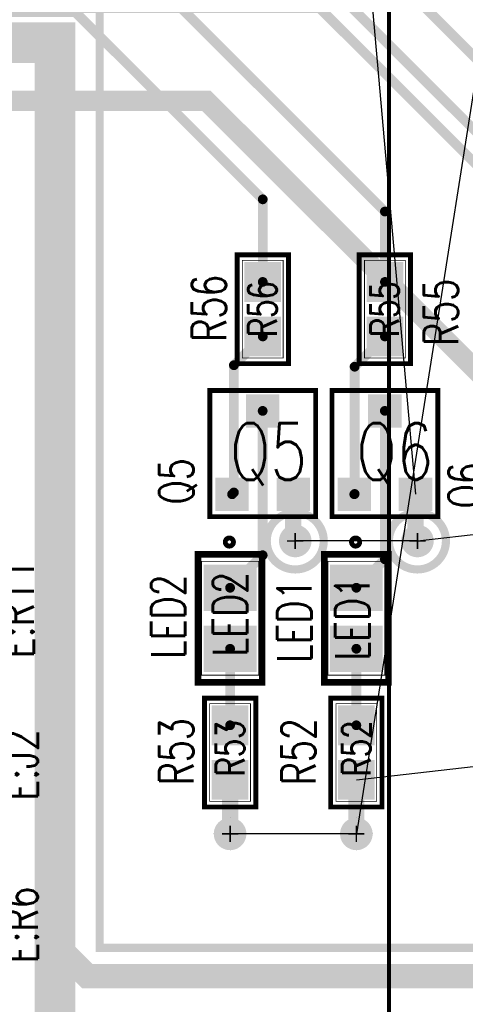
# Model space of a CAD drawing. Extents: x -7.2 to 18.3, y -5.6 to 10.9.
# Tile 37 of 112: x 4.167 to 4.714, y -0.134 to 1.076. Entities that reach past the tile are written whole.
import ezdxf
from ezdxf.enums import TextEntityAlignment as Align

# ---------------------------------------------------------------- set-up
doc = ezdxf.new("R2010")
doc.units = 0
for name, pattern in [('SIG_130', [2, 1, 1]), ('SIG_131', [2, 1, 1]), ('SIG_132', [2, 1, 1]), ('SIG_133', [2, 1, 1]), ('SIG_134', [2, 1, 1]), ('SIG_135', [2, 1, 1]), ('SIG_15', [2, 1, 1]), ('SIG_153', [2, 1, 1]), ('SIG_16', [2, 1, 1]), ('SIG_17', [2, 1, 1]), ('SIG_170', [2, 1, 1]), ('SIG_186', [2, 1, 1]), ('SIG_187', [2, 1, 1]), ('SIG_194', [2, 1, 1]), ('SIG_195', [2, 1, 1])]:
    doc.linetypes.add(name, pattern=pattern)
for name, color, linetype in [('2D_LINE_02', 112, 'CONTINUOUS'), ('2D_LINE_100', 2, 'CONTINUOUS'), ('DRIL_NPLTE_THRU_01', 16, 'CONTINUOUS'), ('DRIL_NPLTE_THRU_03', 146, 'CONTINUOUS'), ('DRIL_NPLTE_THRU_04', 176, 'CONTINUOUS'), ('DRIL_PLTE_THRU_01', 16, 'CONTINUOUS'), ('DRIL_PLTE_THRU_03', 146, 'CONTINUOUS'), ('DRIL_PLTE_THRU_04', 176, 'CONTINUOUS'), ('DRIL_SYMBOL', 254, 'CONTINUOUS'), ('LINK_00', 2, 'CONTINUOUS'), ('PADS_BOT', 5, 'CONTINUOUS'), ('PADS_INNER', 1, 'CONTINUOUS'), ('PADS_TOP', 1, 'CONTINUOUS'), ('PADS_XR_131', 3, 'CONTINUOUS'), ('PADS_XR_132', 6, 'CONTINUOUS'), ('PADS_XR_133', 254, 'CONTINUOUS'), ('PART_NAME_123', 255, 'CONTINUOUS'), ('PART_NAME_129', 2, 'CONTINUOUS'), ('PART_TOP_2DLINE_123', 255, 'CONTINUOUS'), ('PART_TOP_2DLINE_129', 2, 'CONTINUOUS'), ('POUR_OUTLINE_03', 130, 'CONTINUOUS'), ('POUR_VIATHERM_03', 130, 'CONTINUOUS'), ('POUR_VOID_03', 130, 'CONTINUOUS'), ('TRACE_01', 1, 'CONTINUOUS'), ('TRACE_03', 130, 'CONTINUOUS'), ('TRACE_04', 5, 'CONTINUOUS'), ('VIAPTS', 56, 'CONTINUOUS')]:
    doc.layers.add(name, color=color, linetype=linetype)
doc.styles.add('W0$001', font='simplex', dxfattribs={"width": 0.75})
doc.styles.add('W0$006', font='simplex', dxfattribs={"width": 0.75})

# ---------------------------------------------------------------- blocks, each defined once
blk = doc.blocks.new('SMOOTH_0$05')
at = {"const_width": 0.025}
blk.add_lwpolyline([(-0.0125, 0, 1), (0.0125, 0, 1)], format="xyb", close=True, dxfattribs=at)
blk = doc.blocks.new('DRAWING_18')
at = {"layer": '2D_LINE_02', "const_width": 0.05}
blk.add_lwpolyline([(0, 0), (1.97, 0), (1.97, -1.2475), (0, -1.2475)], close=True, dxfattribs=at)
at = {"layer": '2D_LINE_02'}
blk.add_blockref('SMOOTH_0$05', (1.97, 0), dxfattribs=at)
blk = doc.blocks.new('DRAWING_291')
at = {"layer": '2D_LINE_100', "const_width": 0.005}
blk.add_lwpolyline([(-0.13, 0.175), (2.96646, 0.175), (2.96646, -1.82), (-0.13, -1.82)], close=True, dxfattribs=at)
blk = doc.blocks.new('POUR_VOID_57')
at = {"layer": 'POUR_VOID_03', "const_width": 0.01}
blk.add_lwpolyline([(-15.3603, -18.9772, 1), (-15.2903, -18.9772, 1)], format="xyb", close=True, dxfattribs=at)
blk = doc.blocks.new('POUR_VOID_52')
at = {"layer": 'POUR_VOID_03', "const_width": 0.01}
blk.add_lwpolyline([(-15.2103, -18.9772, 1), (-15.1403, -18.9772, 1)], format="xyb", close=True, dxfattribs=at)
blk = doc.blocks.new('POUR_OUTLINE_1')
at = {"layer": 'POUR_OUTLINE_03', "const_width": 0.01}
blk.add_lwpolyline([(-13.6852, -17.3132), (-14.0648, -17.3132, -2.315909), (-14.1158, -17.3132), (-14.3203, -17.3132), (-14.3203, -17.5922), (-14.5403, -17.5922, -1), (-14.6103, -17.5922), (-15.9453, -17.5922, -1), (-16.0153, -17.5922), (-16.1093, -17.5922), (-16.1093, -17.694, -8.305766), (-16.1093, -17.7106), (-16.1093, -18.3222), (-15.5653, -18.3222), (-15.5653, -19.4772), (-14.9203, -19.4772, -4.999895), (-14.8203, -19.4772), (-12.0449, -19.4772)], format="xyb", dxfattribs=at)
for name in ['POUR_VOID_57', 'POUR_VOID_52']:
    blk.add_blockref(name, (0, 0))
blk = doc.blocks.new('POUR_VIATHERM_179')
at = {"layer": 'POUR_VIATHERM_03'}
for points in [[(-15.2503, -19.3172), (-15.2503, -19.3172)], [(-15.2703, -19.3372), (-15.2703, -19.3372)], [(-15.2303, -19.3372), (-15.2303, -19.3372)], [(-15.2503, -19.3572), (-15.2503, -19.3572)]]:
    blk.add_lwpolyline(points, dxfattribs=at)
blk = doc.blocks.new('POUR_VIATHERM_180')
at = {"layer": 'POUR_VIATHERM_03'}
for points in [[(-15.4053, -19.3172), (-15.4053, -19.3172)], [(-15.4253, -19.3372), (-15.4253, -19.3372)], [(-15.3853, -19.3372), (-15.3853, -19.3372)], [(-15.4053, -19.3572), (-15.4053, -19.3572)]]:
    blk.add_lwpolyline(points, dxfattribs=at)
blk = doc.blocks.new('POUR_HEADER_0')
for name in ['POUR_OUTLINE_1', 'POUR_VIATHERM_180', 'POUR_VIATHERM_179']:
    blk.add_blockref(name, (16.9203, 12.3322))
blk = doc.blocks.new('SMOOTH_0$008')
at = {"const_width": 0.004}
blk.add_lwpolyline([(-0.002, 0, 1), (0.002, 0, 1)], format="xyb", close=True, dxfattribs=at)
blk = doc.blocks.new('SMOOTH_0$001')
at = {"const_width": 0.0005}
blk.add_lwpolyline([(-0.00025, 0, 1), (0.00025, 0, 1)], format="xyb", close=True, dxfattribs=at)
blk = doc.blocks.new('PART_BODY_TOP_350')
at = {"layer": 'PART_TOP_2DLINE_123', "const_width": 0.008}
blk.add_lwpolyline([(-0.0787, -0.0394), (0.0787, -0.0394), (0.0787, 0.0394), (-0.0787, 0.0394)], close=True, dxfattribs=at)
at = {"layer": 'PART_TOP_2DLINE_123', "const_width": 0.006}
blk.add_lwpolyline([(-0.0987, -0.0009, 1), (-0.0887, -0.0009, 1)], format="xyb", close=True, dxfattribs=at)
at = {"layer": 'PART_TOP_2DLINE_129', "const_width": 0.001}
blk.add_lwpolyline([(-0.07, -0.035), (0.07, -0.035), (0.07, 0.035), (-0.07, 0.035)], close=True, dxfattribs=at)
blk.add_lwpolyline([(-0.0987, -0.0009, 1), (-0.0887, -0.0009, 1)], format="xyb", close=True, dxfattribs=at)
at = {"layer": 'PART_TOP_2DLINE_123'}
for p in [(-0.0787, 0.0394), (0.0787, 0.0394), (-0.0787, -0.0394), (0.0787, -0.0394)]:
    blk.add_blockref('SMOOTH_0$008', p, dxfattribs=at)
at = {"layer": 'PART_TOP_2DLINE_129'}
for p in [(-0.07, 0.035), (0.07, 0.035), (-0.07, -0.035), (0.07, -0.035)]:
    blk.add_blockref('SMOOTH_0$001', p, dxfattribs=at)
blk = doc.blocks.new('DRIL_HOLE_0')
blk.add_lwpolyline([(0, 0, 1), (0, 0, 1)], format="xyb", close=True)
blk = doc.blocks.new('PAD_1')
blk.add_lwpolyline([(0, 0, 1), (0, 0, 1)], format="xyb", close=True)
blk = doc.blocks.new('PAD_35')
at = {"const_width": 0.057}
blk.add_lwpolyline([(-0.0325, 0), (0.0325, 0)], dxfattribs=at)
blk = doc.blocks.new('PAD_36')
at = {"const_width": 0.051}
blk.add_lwpolyline([(-0.0295, 0), (0.0295, 0)], dxfattribs=at)
blk = doc.blocks.new('STK_TOP_23')
at = {"layer": 'DRIL_PLTE_THRU_01'}
blk.add_blockref('DRIL_HOLE_0', (0, 0), dxfattribs=at)
at = {"layer": 'DRIL_PLTE_THRU_03'}
blk.add_blockref('DRIL_HOLE_0', (0, 0), dxfattribs=at)
at = {"layer": 'DRIL_PLTE_THRU_04'}
blk.add_blockref('DRIL_HOLE_0', (0, 0), dxfattribs=at)
at = {"layer": 'PADS_BOT'}
blk.add_blockref('PAD_1', (0, 0), dxfattribs=at)
at = {"layer": 'PADS_INNER'}
blk.add_blockref('PAD_1', (0, 0), dxfattribs=at)
at = {"layer": 'PADS_TOP', "rotation": 90}
blk.add_blockref('PAD_36', (0, 0), dxfattribs=at)
at = {"layer": 'PADS_XR_131', "rotation": 90}
blk.add_blockref('PAD_35', (0, 0), dxfattribs=at)
at = {"layer": 'PADS_XR_133', "rotation": 90}
blk.add_blockref('PAD_36', (0, 0), dxfattribs=at)
blk = doc.blocks.new('SYM_TOP_23')
for name, p in [('STK_TOP_23', (-0.0375, 0)), ('STK_TOP_23', (0.0375, 0)), ('PART_BODY_TOP_350', (0, 0))]:
    blk.add_blockref(name, p)
blk = doc.blocks.new('PART_TOP_217')
blk.add_blockref('SYM_TOP_23', (0, 0))
at = {"layer": 'PART_NAME_123', "style": 'W0$006', "width": 0.75}
blk.add_text('LED1', height=0.042, rotation=180, dxfattribs=at).set_placement((0.055, -0.055))
at = {"layer": 'PART_NAME_129', "style": 'W0$001', "width": 0.75}
blk.add_text('LED1', height=0.042, rotation=180, dxfattribs=at).set_placement((0, -0.005), align=Align.MIDDLE_CENTER)
blk = doc.blocks.new('PART_TOP_218')
blk.add_blockref('SYM_TOP_23', (0, 0))
at = {"layer": 'PART_NAME_123', "style": 'W0$006', "width": 0.75}
blk.add_text('LED2', height=0.042, rotation=180, dxfattribs=at).set_placement((0.05, -0.055))
at = {"layer": 'PART_NAME_129', "style": 'W0$001', "width": 0.75}
blk.add_text('LED2', height=0.042, rotation=180, dxfattribs=at).set_placement((-0.005, 0), align=Align.MIDDLE_CENTER)
blk = doc.blocks.new('SMOOTH_0$006')
at = {"const_width": 0.003}
blk.add_lwpolyline([(-0.0015, 0, 1), (0.0015, 0, 1)], format="xyb", close=True, dxfattribs=at)
blk = doc.blocks.new('PART_BODY_TOP_346')
at = {"layer": 'PART_TOP_2DLINE_123', "const_width": 0.006}
blk.add_lwpolyline([(-0.0669, -0.0315), (0.0669, -0.0315), (0.0669, 0.0315), (-0.0669, 0.0315)], close=True, dxfattribs=at)
at = {"layer": 'PART_TOP_2DLINE_129', "const_width": 0.001}
blk.add_lwpolyline([(-0.06, -0.025), (0.06, -0.025), (0.06, 0.025), (-0.06, 0.025)], close=True, dxfattribs=at)
at = {"layer": 'PART_TOP_2DLINE_123'}
for p in [(-0.0669, 0.0315), (0.0669, 0.0315), (-0.0669, -0.0315), (0.0669, -0.0315)]:
    blk.add_blockref('SMOOTH_0$006', p, dxfattribs=at)
at = {"layer": 'PART_TOP_2DLINE_129'}
for p in [(-0.06, 0.025), (0.06, 0.025), (-0.06, -0.025), (0.06, -0.025)]:
    blk.add_blockref('SMOOTH_0$001', p, dxfattribs=at)
blk = doc.blocks.new('PAD_46')
at = {"const_width": 0.045}
blk.add_lwpolyline([(-0.0245, 0), (0.0245, 0)], dxfattribs=at)
blk = doc.blocks.new('PAD_47')
at = {"const_width": 0.039}
blk.add_lwpolyline([(-0.0215, 0), (0.0215, 0)], dxfattribs=at)
blk = doc.blocks.new('STK_TOP_14')
at = {"layer": 'DRIL_PLTE_THRU_01'}
blk.add_blockref('DRIL_HOLE_0', (0, 0), dxfattribs=at)
at = {"layer": 'DRIL_PLTE_THRU_03'}
blk.add_blockref('DRIL_HOLE_0', (0, 0), dxfattribs=at)
at = {"layer": 'DRIL_PLTE_THRU_04'}
blk.add_blockref('DRIL_HOLE_0', (0, 0), dxfattribs=at)
at = {"layer": 'PADS_BOT'}
blk.add_blockref('PAD_1', (0, 0), dxfattribs=at)
at = {"layer": 'PADS_INNER'}
blk.add_blockref('PAD_1', (0, 0), dxfattribs=at)
at = {"layer": 'PADS_TOP'}
blk.add_blockref('PAD_47', (0, 0), dxfattribs=at)
at = {"layer": 'PADS_XR_131'}
blk.add_blockref('PAD_46', (0, 0), dxfattribs=at)
at = {"layer": 'PADS_XR_133'}
blk.add_blockref('PAD_47', (0, 0), dxfattribs=at)
blk = doc.blocks.new('SYM_TOP_19')
for name, p in [('PART_BODY_TOP_346', (0, 0)), ('STK_TOP_14', (-0.0335, 0)), ('STK_TOP_14', (0.0335, 0))]:
    blk.add_blockref(name, p)
blk = doc.blocks.new('PART_TOP_320')
blk.add_blockref('SYM_TOP_19', (0, 0))
at = {"layer": 'PART_NAME_123', "style": 'W0$006', "width": 0.75}
blk.add_text('R52', height=0.042, rotation=180, dxfattribs=at).set_placement((0.0401, -0.05))
at = {"layer": 'PART_NAME_129', "style": 'W0$001', "width": 0.75}
blk.add_text('R52', height=0.035, rotation=180, dxfattribs=at).set_placement((-0.005, 0), align=Align.MIDDLE_CENTER)
blk = doc.blocks.new('PART_TOP_321')
blk.add_blockref('SYM_TOP_19', (0, 0))
at = {"layer": 'PART_NAME_123', "style": 'W0$006', "width": 0.75}
blk.add_text('R53', height=0.042, rotation=180, dxfattribs=at).set_placement((0.0401, -0.045))
at = {"layer": 'PART_NAME_129', "style": 'W0$001', "width": 0.75}
blk.add_text('R53', height=0.035, rotation=180, dxfattribs=at).set_placement((-0.005, 0), align=Align.MIDDLE_CENTER)
blk = doc.blocks.new('PART_TOP_322')
blk.add_blockref('SYM_TOP_19', (0, 0))
at = {"layer": 'PART_NAME_123', "style": 'W0$006', "width": 0.75}
blk.add_text('R55', height=0.042, dxfattribs=at).set_placement((-0.045, -0.0899))
at = {"layer": 'PART_NAME_129', "style": 'W0$001', "width": 0.75}
blk.add_text('R55', height=0.035, dxfattribs=at).set_placement((0, 0.0003), align=Align.MIDDLE_CENTER)
blk = doc.blocks.new('PART_TOP_323')
blk.add_blockref('SYM_TOP_19', (0, 0))
at = {"layer": 'PART_NAME_123', "style": 'W0$006', "width": 0.75}
blk.add_text('R56', height=0.042, dxfattribs=at).set_placement((-0.04, 0.0451))
at = {"layer": 'PART_NAME_129', "style": 'W0$001', "width": 0.75}
blk.add_text('R56', height=0.035, dxfattribs=at).set_placement((0, 0.0003), align=Align.MIDDLE_CENTER)
blk = doc.blocks.new('SMOOTH_0$01')
at = {"const_width": 0.005}
blk.add_lwpolyline([(-0.0025, 0, 1), (0.0025, 0, 1)], format="xyb", close=True, dxfattribs=at)
blk = doc.blocks.new('PART_BODY_TOP_340')
at = {"layer": 'PART_TOP_2DLINE_123', "const_width": 0.01}
blk.add_lwpolyline([(-0.05, -0.05), (-0.05, 0.05), (0.15, 0.05), (0.15, -0.05), (-0.05, -0.05)], dxfattribs=at)
at = {"layer": 'PART_TOP_2DLINE_129', "const_width": 0.001}
blk.add_lwpolyline([(-0.05, -0.05), (-0.05, 0.05), (0.15, 0.05), (0.15, -0.05), (-0.05, -0.05)], dxfattribs=at)
at = {"layer": 'PART_TOP_2DLINE_123'}
for p in [(-0.05, 0.05), (0.15, 0.05), (-0.05, -0.05), (-0.05, -0.05), (0.15, -0.05)]:
    blk.add_blockref('SMOOTH_0$01', p, dxfattribs=at)
at = {"layer": 'PART_TOP_2DLINE_129'}
for p in [(-0.05, 0.05), (0.15, 0.05), (-0.05, -0.05), (-0.05, -0.05), (0.15, -0.05)]:
    blk.add_blockref('SMOOTH_0$001', p, dxfattribs=at)
blk = doc.blocks.new('DRIL_SYMBOL_0$042')
at = {"layer": 'DRIL_SYMBOL', "const_width": 0.002}
for points in [[(-0.01, 0), (0.01, 0)], [(0, -0.01), (0, 0.01)]]:
    blk.add_lwpolyline(points, dxfattribs=at)
blk = doc.blocks.new('DRIL_HOLE_0$042')
at = {"const_width": 0.021}
blk.add_lwpolyline([(-0.0105, 0, 1), (0.0105, 0, 1)], format="xyb", close=True, dxfattribs=at)
blk.add_blockref('DRIL_SYMBOL_0$042', (0, 0))
blk = doc.blocks.new('PAD_39')
at = {"const_width": 0.031}
blk.add_lwpolyline([(0, -0.0155, 1), (0, 0.0155, 1)], format="xyb", close=True, dxfattribs=at)
blk = doc.blocks.new('PAD_40')
at = {"const_width": 0.062}
blk.add_lwpolyline([(-0.031, 0), (0.031, 0)], dxfattribs=at)
blk = doc.blocks.new('PAD_41')
at = {"const_width": 0.068}
blk.add_lwpolyline([(-0.034, 0), (0.034, 0)], dxfattribs=at)
blk = doc.blocks.new('STK_TOP_15')
at = {"layer": 'DRIL_PLTE_THRU_01'}
blk.add_blockref('DRIL_HOLE_0$042', (0, 0), dxfattribs=at)
at = {"layer": 'DRIL_PLTE_THRU_03'}
blk.add_blockref('DRIL_HOLE_0$042', (0, 0), dxfattribs=at)
at = {"layer": 'DRIL_PLTE_THRU_04'}
blk.add_blockref('DRIL_HOLE_0$042', (0, 0), dxfattribs=at)
at = {"layer": 'PADS_BOT'}
blk.add_blockref('PAD_40', (0, 0), dxfattribs=at)
at = {"layer": 'PADS_INNER'}
blk.add_blockref('PAD_39', (0, 0), dxfattribs=at)
at = {"layer": 'PADS_TOP'}
blk.add_blockref('PAD_40', (0, 0), dxfattribs=at)
at = {"layer": 'PADS_XR_131'}
blk.add_blockref('PAD_41', (0, 0), dxfattribs=at)
at = {"layer": 'PADS_XR_132'}
blk.add_blockref('PAD_41', (0, 0), dxfattribs=at)
blk = doc.blocks.new('PAD_43')
at = {"const_width": 0.034}
blk.add_lwpolyline([(0, -0.017, 1), (0, 0.017, 1)], format="xyb", close=True, dxfattribs=at)
blk = doc.blocks.new('STK_TOP_16')
at = {"layer": 'DRIL_PLTE_THRU_01'}
blk.add_blockref('DRIL_HOLE_0$042', (0, 0), dxfattribs=at)
at = {"layer": 'DRIL_PLTE_THRU_03'}
blk.add_blockref('DRIL_HOLE_0$042', (0, 0), dxfattribs=at)
at = {"layer": 'DRIL_PLTE_THRU_04'}
blk.add_blockref('DRIL_HOLE_0$042', (0, 0), dxfattribs=at)
at = {"layer": 'PADS_BOT'}
blk.add_blockref('PAD_39', (0, 0), dxfattribs=at)
at = {"layer": 'PADS_INNER'}
blk.add_blockref('PAD_39', (0, 0), dxfattribs=at)
at = {"layer": 'PADS_TOP'}
blk.add_blockref('PAD_39', (0, 0), dxfattribs=at)
at = {"layer": 'PADS_XR_131'}
blk.add_blockref('PAD_43', (0, 0), dxfattribs=at)
at = {"layer": 'PADS_XR_132'}
blk.add_blockref('PAD_43', (0, 0), dxfattribs=at)
blk = doc.blocks.new('SYM_TOP_13')
for name, p in [('PART_BODY_TOP_340', (0, 0)), ('STK_TOP_15', (0, 0)), ('STK_TOP_16', (0.1, 0))]:
    blk.add_blockref(name, p)
blk = doc.blocks.new('PART_TOP_470')
blk.add_blockref('SYM_TOP_13', (0, 0))
at = {"layer": 'PART_NAME_123', "style": 'W0$006', "width": 0.75}
blk.add_text('E:J2', height=0.042, dxfattribs=at).set_placement((0.013, -0.099))
at = {"layer": 'PART_NAME_129', "style": 'W0$001', "width": 0.75}
blk.add_text('E:J2', height=0.07, dxfattribs=at).set_placement((-0.0219, -0.0339))
blk = doc.blocks.new('PART_TOP_502')
blk.add_blockref('SYM_TOP_19', (0, 0))
at = {"layer": 'PART_NAME_123', "style": 'W0$006', "width": 0.75}
blk.add_text('E:R6', height=0.042, dxfattribs=at).set_placement((-0.064, -0.084))
at = {"layer": 'PART_NAME_129', "style": 'W0$001', "width": 0.75}
blk.add_text('E:R6', height=0.035, dxfattribs=at).set_placement((0, 0.0003), align=Align.MIDDLE_CENTER)
blk = doc.blocks.new('PART_TOP_503')
blk.add_blockref('SYM_TOP_19', (0, 0))
at = {"layer": 'PART_NAME_123', "style": 'W0$006', "width": 0.75}
blk.add_text('E:R11', height=0.042, rotation=180, dxfattribs=at).set_placement((0.0539, 0.0849))
at = {"layer": 'PART_NAME_129', "style": 'W0$001', "width": 0.75}
blk.add_text('E:R11', height=0.035, rotation=180, dxfattribs=at).set_placement((-0.0011, -0.0001), align=Align.MIDDLE_CENTER)
blk = doc.blocks.new('PART_BODY_TOP_429')
at = {"layer": 'PART_TOP_2DLINE_123', "const_width": 0.006}
blk.add_lwpolyline([(0.065, 0.075), (-0.065, 0.075), (-0.065, -0.08), (0.065, -0.08)], close=True, dxfattribs=at)
at = {"layer": 'PART_TOP_2DLINE_129', "const_width": 0.001}
blk.add_lwpolyline([(0.065, 0.075), (-0.065, 0.075), (-0.065, -0.08), (0.065, -0.08)], close=True, dxfattribs=at)
at = {"layer": 'PART_TOP_2DLINE_123'}
for p in [(-0.065, 0.075), (0.065, 0.075), (-0.065, -0.08), (0.065, -0.08)]:
    blk.add_blockref('SMOOTH_0$006', p, dxfattribs=at)
at = {"layer": 'PART_TOP_2DLINE_129'}
for p in [(-0.065, 0.075), (0.065, 0.075), (-0.065, -0.08), (0.065, -0.08)]:
    blk.add_blockref('SMOOTH_0$001', p, dxfattribs=at)
blk = doc.blocks.new('PAD_12')
at = {"const_width": 0.041}
blk.add_lwpolyline([(-0.0205, 0), (0.0205, 0)], dxfattribs=at)
blk = doc.blocks.new('PAD_11')
at = {"const_width": 0.035}
blk.add_lwpolyline([(-0.0175, 0), (0.0175, 0)], dxfattribs=at)
blk = doc.blocks.new('STK_TOP_9')
at = {"layer": 'DRIL_NPLTE_THRU_01'}
blk.add_blockref('DRIL_HOLE_0', (0, 0), dxfattribs=at)
at = {"layer": 'DRIL_NPLTE_THRU_03'}
blk.add_blockref('DRIL_HOLE_0', (0, 0), dxfattribs=at)
at = {"layer": 'DRIL_NPLTE_THRU_04'}
blk.add_blockref('DRIL_HOLE_0', (0, 0), dxfattribs=at)
at = {"layer": 'PADS_BOT'}
blk.add_blockref('PAD_1', (0, 0), dxfattribs=at)
at = {"layer": 'PADS_INNER'}
blk.add_blockref('PAD_1', (0, 0), dxfattribs=at)
at = {"layer": 'PADS_TOP'}
blk.add_blockref('PAD_11', (0, 0), dxfattribs=at)
at = {"layer": 'PADS_XR_131'}
blk.add_blockref('PAD_12', (0, 0), dxfattribs=at)
at = {"layer": 'PADS_XR_133'}
blk.add_blockref('PAD_11', (0, 0), dxfattribs=at)
blk = doc.blocks.new('SYM_TOP_102')
for name, p in [('PART_BODY_TOP_429', (0, 0)), ('STK_TOP_9', (-0.0001, 0.05)), ('STK_TOP_9', (-0.0376, -0.0525)), ('STK_TOP_9', (0.0375, -0.0525))]:
    blk.add_blockref(name, p)
blk = doc.blocks.new('PART_TOP_587')
blk.add_blockref('SYM_TOP_102', (0, 0))
at = {"layer": 'PART_NAME_123', "style": 'W0$006', "width": 0.75}
blk.add_text('Q5', height=0.042, rotation=90, dxfattribs=at).set_placement((-0.0851, -0.065))
at = {"layer": 'PART_NAME_129', "style": 'W0$001', "width": 0.75}
blk.add_text('Q5', height=0.07, dxfattribs=at).set_placement((-0.0401, -0.0349))
blk = doc.blocks.new('PART_TOP_588')
blk.add_blockref('SYM_TOP_102', (0, 0))
at = {"layer": 'PART_NAME_123', "style": 'W0$006', "width": 0.75}
blk.add_text('Q6', height=0.042, rotation=90, dxfattribs=at).set_placement((0.1199, -0.07))
at = {"layer": 'PART_NAME_129', "style": 'W0$001', "width": 0.75}
blk.add_text('Q6', height=0.07, dxfattribs=at).set_placement((-0.0351, -0.0349))
blk = doc.blocks.new('SMOOTH_0$03')
at = {"const_width": 0.015}
blk.add_lwpolyline([(-0.0075, 0, 1), (0.0075, 0, 1)], format="xyb", close=True, dxfattribs=at)
blk = doc.blocks.new('SMOOTH_0$02')
at = {"const_width": 0.01}
blk.add_lwpolyline([(-0.005, 0, 1), (0.005, 0, 1)], format="xyb", close=True, dxfattribs=at)
blk = doc.blocks.new('SMOOTH_0$025')
at = {"const_width": 0.0125}
blk.add_lwpolyline([(-0.00625, 0, 1), (0.00625, 0, 1)], format="xyb", close=True, dxfattribs=at)
blk = doc.blocks.new('SMOOTH_0$012')
at = {"const_width": 0.006}
blk.add_lwpolyline([(-0.003, 0, 1), (0.003, 0, 1)], format="xyb", close=True, dxfattribs=at)
blk = doc.blocks.new('DRIL_SYMBOL_0$018')
at = {"layer": 'DRIL_SYMBOL', "const_width": 0.002}
for points in [[(-0.01, 0), (0.01, 0)], [(0, -0.01), (0, 0.01)]]:
    blk.add_lwpolyline(points, dxfattribs=at)
blk = doc.blocks.new('DRIL_HOLE_0$018')
at = {"const_width": 0.009}
blk.add_lwpolyline([(-0.0045, 0, 1), (0.0045, 0, 1)], format="xyb", close=True, dxfattribs=at)
blk.add_blockref('DRIL_SYMBOL_0$018', (0, 0))
blk = doc.blocks.new('PAD_138')
at = {"const_width": 0.02}
blk.add_lwpolyline([(0, -0.01, 1), (0, 0.01, 1)], format="xyb", close=True, dxfattribs=at)
blk = doc.blocks.new('STK_TOP_4')
at = {"layer": 'DRIL_PLTE_THRU_01'}
blk.add_blockref('DRIL_HOLE_0$018', (0, 0), dxfattribs=at)
at = {"layer": 'DRIL_PLTE_THRU_03'}
blk.add_blockref('DRIL_HOLE_0$018', (0, 0), dxfattribs=at)
at = {"layer": 'DRIL_PLTE_THRU_04'}
blk.add_blockref('DRIL_HOLE_0$018', (0, 0), dxfattribs=at)
at = {"layer": 'PADS_BOT'}
blk.add_blockref('PAD_138', (0, 0), dxfattribs=at)
at = {"layer": 'PADS_INNER'}
blk.add_blockref('PAD_138', (0, 0), dxfattribs=at)
at = {"layer": 'PADS_TOP'}
blk.add_blockref('PAD_138', (0, 0), dxfattribs=at)
blk = doc.blocks.new('SYM_TOP_2')
blk.add_blockref('STK_TOP_4', (0, 0))

msp = doc.modelspace()

# ---------------------------------------------------------------- linework, layer by layer
at = {"layer": 'LINK_00', "linetype": 'SIG_16'}
for p, q in [((4.587, 1.237), (4.6527, 0.4924)), ((4.6551, 0.435), (5.2902, 0.5099)), ((4.6551, 0.435), (4.5051, 0.435))]:
    msp.add_line(p, q, dxfattribs=at)
at = {"layer": 'LINK_00', "linetype": 'SIG_153'}
for p, q in [((4.7501, 1.155), (4.5801, 0.075)), ((4.5801, 0.1415), (5.7952, 0.2799)), ((4.5801, 0.075), (4.4251, 0.075))]:
    msp.add_line(p, q, dxfattribs=at)
at = {"layer": 'TRACE_01', "linetype": 'SIG_187', "const_width": 0.012}
msp.add_lwpolyline([(4.4652, 0.7534), (4.4652, 0.8549), (4.2351, 1.085), (3.8251, 1.085), (3.695, 1.2151), (3.695, 1.3001), (3.4601, 1.535), (3.2451, 1.535), (3.0802, 1.6999), (3.0802, 1.9249), (3.1252, 1.9699), (3.1252, 2.0499)], dxfattribs=at)
at = {"layer": 'TRACE_01', "linetype": 'SIG_186', "const_width": 0.012}
msp.add_lwpolyline([(4.6152, 0.7534), (4.6152, 0.8399), (4.3401, 1.115), (3.8351, 1.115), (3.716, 1.2341), (3.716, 1.3141), (3.4551, 1.575), (3.2651, 1.575), (3.1252, 1.7149), (3.1252, 1.8999)], dxfattribs=at)
at = {"layer": 'TRACE_01', "linetype": 'SIG_131', "const_width": 0.012}
msp.add_lwpolyline([(4.4276, 0.4924), (4.4298, 0.4946), (4.4298, 0.651), (4.4652, 0.6864)], dxfattribs=at)
at = {"layer": 'TRACE_01', "linetype": 'SIG_130', "const_width": 0.012}
msp.add_lwpolyline([(4.5776, 0.4924), (4.578, 0.4928), (4.578, 0.6492), (4.6152, 0.6864)], dxfattribs=at)
at = {"layer": 'TRACE_01', "linetype": 'SIG_133', "const_width": 0.012}
msp.add_lwpolyline([(4.4251, 0.3775), (4.4651, 0.4175), (4.4651, 0.5949)], dxfattribs=at)
at = {"layer": 'TRACE_01', "linetype": 'SIG_132', "const_width": 0.012}
msp.add_lwpolyline([(4.5801, 0.3775), (4.6151, 0.4125), (4.6151, 0.5949)], dxfattribs=at)
at = {"layer": 'TRACE_01', "linetype": 'SIG_16', "const_width": 0.02}
for points in [[(4.5051, 0.435), (4.5027, 0.435), (4.5027, 0.4924)], [(4.6551, 0.435), (4.6527, 0.4374), (4.6527, 0.4924)]]:
    msp.add_lwpolyline(points, dxfattribs=at)
at = {"layer": 'TRACE_01', "linetype": 'SIG_135', "const_width": 0.012}
msp.add_lwpolyline([(4.4251, 0.2085), (4.4251, 0.3025)], dxfattribs=at)
at = {"layer": 'TRACE_01', "linetype": 'SIG_134', "const_width": 0.012}
msp.add_lwpolyline([(4.5801, 0.2085), (4.5801, 0.3025)], dxfattribs=at)
at = {"layer": 'TRACE_01', "linetype": 'SIG_153', "const_width": 0.02}
for points in [[(4.4251, 0.075), (4.4251, 0.1415)], [(4.5801, 0.075), (4.5801, 0.1415)]]:
    msp.add_lwpolyline(points, dxfattribs=at)
at = {"layer": 'TRACE_03', "linetype": 'SIG_15', "const_width": 0.03}
for points in [[(1.6002, -0.0131), (2.0419, -0.0131), (2.165, 0.11), (2.165, 0.98), (2.235, 1.05), (4.185, 1.05)], [(7.8, -0.1), (4.25, -0.1), (4.21, -0.06), (4.21, 1.025), (4.185, 1.05)]]:
    msp.add_lwpolyline(points, dxfattribs=at)
at = {"layer": 'TRACE_04', "linetype": 'SIG_170', "const_width": 0.012}
msp.add_lwpolyline([(2.6352, 1.7049), (2.9051, 1.7049), (2.9651, 1.6449), (3.2301, 1.6449), (3.2952, 1.5799), (3.5001, 1.5799), (3.765, 1.315), (4.1051, 1.315), (4.2551, 1.165), (4.59, 1.165), (4.7351, 1.0199), (4.8151, 1.0199)], dxfattribs=at)
at = {"layer": 'TRACE_04', "linetype": 'SIG_195', "const_width": 0.012}
msp.add_lwpolyline([(2.6901, 1.6549), (2.7651, 1.6549), (2.8251, 1.5949), (3.2102, 1.5949), (3.2752, 1.5299), (3.4751, 1.5299), (3.695, 1.31), (3.695, 1.225), (3.83, 1.09), (4.535, 1.09), (5.015, 0.61), (5.1502, 0.61), (5.2501, 0.7099)], dxfattribs=at)
at = {"layer": 'TRACE_04', "linetype": 'SIG_194', "const_width": 0.012}
msp.add_lwpolyline([(2.8502, 1.6399), (2.9102, 1.6399), (2.9302, 1.6199), (3.2202, 1.6199), (3.2852, 1.5549), (3.4901, 1.5549), (3.7163, 1.3287), (3.7163, 1.2436), (3.8475, 1.1125), (4.5525, 1.1125), (5.015, 0.65), (5.1401, 0.65), (5.1551, 0.665), (5.1551, 0.725)], dxfattribs=at)
at = {"layer": 'TRACE_04', "linetype": 'SIG_17', "const_width": 0.025}
msp.add_lwpolyline([(1.9251, 1.57), (2.0121, 1.483), (2.0121, 1.332), (2.0601, 1.284), (2.0961, 1.284), (2.1921, 1.188), (2.1921, 1.128), (2.2641, 1.056), (3.6651, 1.056), (3.7452, 0.9759), (4.3961, 0.9759), (5.1921, 0.18), (5.1921, 0.018), (5.3001, -0.09), (8.5401, -0.09), (8.6361, 0.006), (8.6361, 0.336)], dxfattribs=at)

# ---------------------------------------------------------------- block references
at = {"linetype": 'SIG_153'}
msp.add_blockref('POUR_HEADER_0', (2.9101, 7.08), dxfattribs=at)
for name, p in [('DRAWING_291', (4.7501, 1.63)), ('DRAWING_18', (2.2402, 1.0474)), ('PART_TOP_587', (4.4652, 0.5449)), ('PART_TOP_588', (4.6152, 0.5449))]:
    msp.add_blockref(name, p)
for name, p, rotation in [('PART_TOP_323', (4.4652, 0.7199), 90), ('PART_TOP_322', (4.6152, 0.7199), 90), ('PART_TOP_218', (4.4251, 0.34), 270), ('PART_TOP_217', (4.5801, 0.34), 270), ('PART_TOP_503', (4.0992, 0.3449), 270), ('PART_TOP_470', (4.0902, 0.1029), 90), ('PART_TOP_321', (4.4251, 0.175), 270), ('PART_TOP_320', (4.5801, 0.175), 270), ('PART_TOP_502', (4.1052, -0.0201), 90)]:
    msp.add_blockref(name, p, dxfattribs=dict(rotation=rotation))
at = {"layer": 'TRACE_01'}
for name, p in [('SMOOTH_0$012', (4.4652, 0.8549)), ('SMOOTH_0$012', (4.6152, 0.8399)), ('SMOOTH_0$012', (4.4652, 0.7534)), ('SMOOTH_0$012', (4.6152, 0.7534)), ('SMOOTH_0$012', (4.4652, 0.6864)), ('SMOOTH_0$012', (4.6152, 0.6864)), ('SMOOTH_0$012', (4.4298, 0.651)), ('SMOOTH_0$012', (4.578, 0.6492)), ('SMOOTH_0$012', (4.4651, 0.5949)), ('SMOOTH_0$012', (4.6151, 0.5949)), ('SMOOTH_0$012', (4.4276, 0.4924)), ('SMOOTH_0$012', (4.4298, 0.4946)), ('SMOOTH_0$02', (4.5027, 0.4924)), ('SMOOTH_0$012', (4.5776, 0.4924)), ('SMOOTH_0$012', (4.578, 0.4928)), ('SMOOTH_0$02', (4.6527, 0.4924)), ('SMOOTH_0$02', (4.5027, 0.435)), ('SMOOTH_0$02', (4.5051, 0.435)), ('SMOOTH_0$02', (4.6527, 0.4374)), ('SMOOTH_0$02', (4.6551, 0.435)), ('SMOOTH_0$012', (4.4651, 0.4175)), ('SMOOTH_0$012', (4.6151, 0.4125)), ('SMOOTH_0$012', (4.4251, 0.3775)), ('SMOOTH_0$012', (4.5801, 0.3775)), ('SMOOTH_0$012', (4.4251, 0.3025)), ('SMOOTH_0$012', (4.5801, 0.3025)), ('SMOOTH_0$012', (4.4251, 0.2085)), ('SMOOTH_0$012', (4.5801, 0.2085)), ('SMOOTH_0$02', (4.4251, 0.1415)), ('SMOOTH_0$02', (4.5801, 0.1415)), ('SMOOTH_0$02', (4.4251, 0.075)), ('SMOOTH_0$02', (4.5801, 0.075))]:
    msp.add_blockref(name, p, dxfattribs=at)
at = {"layer": 'TRACE_03'}
for p in [(4.185, 1.05), (4.185, 1.05), (4.21, 1.025), (4.21, -0.06), (4.25, -0.1)]:
    msp.add_blockref('SMOOTH_0$03', p, dxfattribs=at)
at = {"layer": 'TRACE_04'}
msp.add_blockref('SMOOTH_0$025', (4.3961, 0.9759), dxfattribs=at)
at = {"layer": 'VIAPTS', "linetype": 'SIG_16'}
for p in [(4.5051, 0.435), (4.6551, 0.435)]:
    msp.add_blockref('SYM_TOP_2', p, dxfattribs=at)
at = {"layer": 'VIAPTS', "linetype": 'SIG_153'}
for p in [(4.4251, 0.075), (4.5801, 0.075)]:
    msp.add_blockref('SYM_TOP_2', p, dxfattribs=at)

doc.saveas('drawing.dxf')
